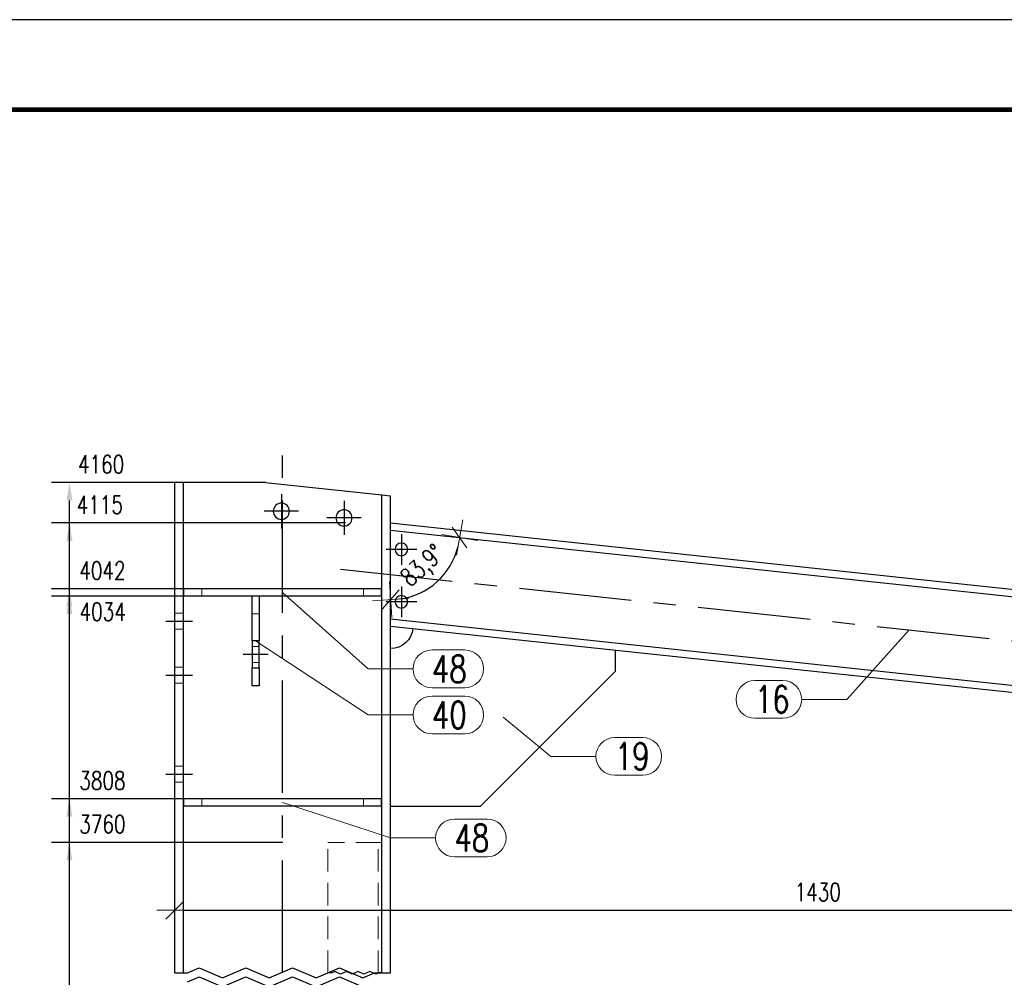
# Model space of a CAD drawing. Header units: millimetres. Extents: x 3515 to 4529, y 13642 to 14292.
# Tile 78 of 96: x 4054 to 4164, y 14157 to 14264. Entities that reach past the tile are written whole.
import ezdxf

# ---------------------------------------------------------------- set-up
doc = ezdxf.new("R2010")
doc.units = ezdxf.units.MM
doc.header["$LTSCALE"] = 10
doc.linetypes.add('HIDDEN', pattern=[0.375, 0.25, -0.125])
doc.linetypes.add('MITTE', pattern=[2, 1.25, -0.25, 0.25, -0.25])
doc.layers.get('Defpoints').update_dxf_attribs({"color": 1})
doc.layers.add('_FORMATKA', color=8, linetype='Continuous', plot=False)
for name, color, linetype, lineweight in [('_RAMKA', 7, 'Continuous', 35), ('PS_DIM', 4, 'Continuous', 13), ('PS_Hidden', 2, 'HIDDEN', 9), ('PS_Pos', 1, 'Continuous', 15), ('PS_SOLID', 7, 'Continuous', 30)]:
    doc.layers.add(name, color=color, linetype=linetype, lineweight=lineweight)
doc.layers.add('PS_MID', color=5, linetype='MITTE')
doc.layers.add('PS_SHAPE', color=3, linetype='Continuous')
doc.styles.add('simplex', font='simplex.shx', dxfattribs={"width": 0.75})
doc.dimstyles.new('1_10_GŁ_DS1-LS10', dxfattribs={"dimtxt": 2, "dimasz": 2, "dimexe": 2, "dimexo": 5, "dimgap": 1, "dimtad": 1, "dimjust": 4, "dimdec": 0, "dimlfac": 10, "dimtxsty": 'simplex', "dimblk1": 'NONE', "dimsah": 1, "dimcen": 2, "dimclrd": 256, "dimclre": 256, "dimclrt": 3, "dimadec": 1, "dimazin": 0, "dimtfac": 1, "dimtdec": 0, "dimtmove": 2, "dimatfit": 3, "dimfxl": 1, "dimarcsym": 0})
doc.dimstyles.new('1_10_PRZ', dxfattribs={"dimtxt": 2, "dimasz": 1, "dimexe": 2, "dimexo": 5, "dimgap": 1, "dimtad": 1, "dimdec": 0, "dimlfac": 10, "dimtxsty": 'simplex', "dimblk": 'dimznak', "dimcen": 2, "dimse1": 1, "dimse2": 1, "dimclrt": 3, "dimadec": 1, "dimazin": 0, "dimtfac": 1, "dimtdec": 0, "dimtix": 1, "dimtmove": 2, "dimatfit": 3, "dimldrblk": 'dim-grot', "dimfxl": 1, "dimarcsym": 0})

# ---------------------------------------------------------------- blocks, each defined once
blk = doc.blocks.new('*D197')
at = {"layer": 'Defpoints', "color": 0, "transparency": 16777216}
for p in [(4059.65, 14172.23), (4088.37, 14172.23), (4095.35, 14057.6)]:
    blk.add_point(p, dxfattribs=at)
at = {"layer": 'PS_DIM', "lineweight": -2, "transparency": 16777216}
for p, q in [((4083.37, 14172.23), (4057.65, 14172.23)), ((4059.65, 14057.6), (4059.65, 14170.23)), ((4090.35, 14057.6), (4057.65, 14057.6))]:
    blk.add_line(p, q, dxfattribs=at)
at = {"layer": 'PS_DIM', "transparency": 16777216}
blk.add_solid([(4059.32, 14170.23), (4059.99, 14170.23), (4059.65, 14172.23)], dxfattribs=at)
at = {"layer": 'PS_DIM', "color": 3, "transparency": 16777216, "insert": (4063.32, 14174.25), "char_height": 2, "attachment_point": 5, "rotation": 0.0573, "style": 'simplex'}
blk.add_mtext('3760', dxfattribs=at)
blk = doc.blocks.new('_None')
blk = doc.blocks.new('*D198')
at = {"layer": 'Defpoints', "color": 0, "transparency": 16777216}
for p in [(4059.65, 14177.07), (4088.02, 14177.07), (4095.35, 14057.6)]:
    blk.add_point(p, dxfattribs=at)
at = {"layer": 'PS_DIM', "lineweight": -2, "transparency": 16777216}
for p, q in [((4083.02, 14177.07), (4057.65, 14177.07)), ((4059.65, 14057.6), (4059.65, 14175.07)), ((4090.35, 14057.6), (4057.65, 14057.6))]:
    blk.add_line(p, q, dxfattribs=at)
at = {"layer": 'PS_DIM', "transparency": 16777216}
blk.add_solid([(4059.32, 14175.07), (4059.99, 14175.07), (4059.65, 14177.07)], dxfattribs=at)
at = {"layer": 'PS_DIM', "color": 3, "transparency": 16777216, "insert": (4063.32, 14179.09), "char_height": 2, "attachment_point": 5, "rotation": 0.0573, "style": 'simplex'}
blk.add_mtext('3808', dxfattribs=at)
blk = doc.blocks.new('*D199')
at = {"layer": 'Defpoints', "color": 0, "transparency": 16777216}
for p in [(4059.65, 14199.61), (4088.28, 14199.61), (4095.35, 14057.6)]:
    blk.add_point(p, dxfattribs=at)
at = {"layer": 'PS_DIM', "lineweight": -2, "transparency": 16777216}
for p, q in [((4083.28, 14199.61), (4057.65, 14199.61)), ((4059.65, 14057.6), (4059.65, 14197.61)), ((4090.35, 14057.6), (4057.65, 14057.6))]:
    blk.add_line(p, q, dxfattribs=at)
at = {"layer": 'PS_DIM', "transparency": 16777216}
blk.add_solid([(4059.32, 14197.61), (4059.99, 14197.61), (4059.65, 14199.61)], dxfattribs=at)
at = {"layer": 'PS_DIM', "color": 3, "transparency": 16777216, "insert": (4063.35, 14197.86), "char_height": 2, "attachment_point": 5, "rotation": 0.0573, "style": 'simplex'}
blk.add_mtext('4034', dxfattribs=at)
blk = doc.blocks.new('*D200')
at = {"layer": 'Defpoints', "color": 0, "transparency": 16777216}
for p in [(4059.65, 14200.41), (4088.23, 14200.41), (4095.35, 14057.6)]:
    blk.add_point(p, dxfattribs=at)
at = {"layer": 'PS_DIM', "lineweight": -2, "transparency": 16777216}
for p, q in [((4083.23, 14200.41), (4057.65, 14200.41)), ((4059.65, 14057.6), (4059.65, 14198.41)), ((4090.35, 14057.6), (4057.65, 14057.6))]:
    blk.add_line(p, q, dxfattribs=at)
at = {"layer": 'PS_DIM', "transparency": 16777216}
blk.add_solid([(4059.32, 14198.41), (4059.99, 14198.41), (4059.65, 14200.41)], dxfattribs=at)
at = {"layer": 'PS_DIM', "color": 3, "transparency": 16777216, "insert": (4063.32, 14202.43), "char_height": 2, "attachment_point": 5, "rotation": 0.0573, "style": 'simplex'}
blk.add_mtext('4042', dxfattribs=at)
blk = doc.blocks.new('*D201')
at = {"layer": 'Defpoints', "color": 0, "transparency": 16777216}
for p in [(4059.65, 14207.73), (4095.35, 14207.73), (4095.35, 14057.6)]:
    blk.add_point(p, dxfattribs=at)
at = {"layer": 'PS_DIM', "lineweight": -2, "transparency": 16777216}
for p, q in [((4090.35, 14207.73), (4057.65, 14207.73)), ((4059.65, 14057.6), (4059.65, 14205.73)), ((4090.35, 14057.6), (4057.65, 14057.6))]:
    blk.add_line(p, q, dxfattribs=at)
at = {"layer": 'PS_DIM', "transparency": 16777216}
blk.add_solid([(4059.32, 14205.73), (4059.99, 14205.73), (4059.65, 14207.73)], dxfattribs=at)
at = {"layer": 'PS_DIM', "color": 3, "transparency": 16777216, "insert": (4063.03, 14209.75), "char_height": 2, "attachment_point": 5, "rotation": 0.0573, "style": 'simplex'}
blk.add_mtext('4115', dxfattribs=at)
blk = doc.blocks.new('*D202')
at = {"layer": 'Defpoints', "color": 0, "transparency": 16777216}
for p in [(4059.65, 14212.23), (4078.75, 14212.23), (4095.35, 14057.6)]:
    blk.add_point(p, dxfattribs=at)
at = {"layer": 'PS_DIM', "lineweight": -2, "transparency": 16777216}
for p, q in [((4073.75, 14212.23), (4057.65, 14212.23)), ((4059.65, 14057.6), (4059.65, 14210.23)), ((4090.35, 14057.6), (4057.65, 14057.6))]:
    blk.add_line(p, q, dxfattribs=at)
at = {"layer": 'PS_DIM', "transparency": 16777216}
blk.add_solid([(4059.32, 14210.23), (4059.99, 14210.23), (4059.65, 14212.23)], dxfattribs=at)
at = {"layer": 'PS_DIM', "color": 3, "transparency": 16777216, "insert": (4063.17, 14214.25), "char_height": 2, "attachment_point": 5, "rotation": 0.0573, "style": 'simplex'}
blk.add_mtext('4160', dxfattribs=at)
blk = doc.blocks.new('dimznak')
at = {"color": 0}
for points in [[(0, 2), (0, -2)], [(-2, 0), (2, 0)]]:
    blk.add_lwpolyline(points, dxfattribs=at)
at = {"color": 2}
blk.add_lwpolyline([(1, 1), (-1, -1)], dxfattribs=at)
blk = doc.blocks.new('*D203')
at = {"layer": 'Defpoints', "color": 0, "transparency": 16777216}
for p in [(4095.35, 14210.75), (4095.35, 14206.93), (4098.96, 14200.12), (4211.75, 14194.51), (4095.35, 14157.73)]:
    blk.add_point(p, dxfattribs=at)
at = {"layer": 'PS_DIM', "color": 0, "lineweight": -2, "transparency": 16777216}
blk.add_arc((4095.35, 14206.93), 7.71, 277.435, 346.473, dxfattribs=at)
for p, rotation in [((4103.02, 14206.11), 80.19048405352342), ((4095.35, 14199.22), 183.7175131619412)]:
    blk.add_blockref('dimznak', p, dxfattribs=dict(at, rotation=rotation))
at = {"layer": 'PS_DIM', "color": 3, "transparency": 16777216, "insert": (4099.04, 14202.82), "char_height": 2, "attachment_point": 5, "rotation": 41.954, "style": 'simplex'}
blk.add_mtext('83,9°', dxfattribs=at)
blk = doc.blocks.new('dim-grot')
blk.add_hatch(color=256).paths.add_polyline_path([(0, 0), (-2, 0.5), (-2, -0.5)])
blk.add_lwpolyline([(0, 0), (-2, 0.5), (-2, -0.5), (0, 0)])
blk = doc.blocks.new('*D207')
at = {"layer": 'Defpoints', "color": 0, "transparency": 16777216}
for p in [(4214.31, 14209.12), (4071.35, 14187.07), (4214.31, 14164.71)]:
    blk.add_point(p, dxfattribs=at)
at = {"layer": 'PS_DIM', "color": 0, "lineweight": -2, "transparency": 16777216}
blk.add_line((4072.35, 14164.71), (4213.31, 14164.71), dxfattribs=at)
at = {"layer": 'PS_DIM', "color": 0, "lineweight": -2, "transparency": 16777216, "rotation": 180}
blk.add_blockref('dimznak', (4071.35, 14164.71), dxfattribs=at)
at = {"layer": 'PS_DIM', "color": 0, "lineweight": -2, "transparency": 16777216}
blk.add_blockref('dimznak', (4214.31, 14164.71), dxfattribs=at)
at = {"layer": 'PS_DIM', "color": 3, "transparency": 16777216, "insert": (4142.83, 14166.71), "char_height": 2, "attachment_point": 5, "style": 'simplex'}
blk.add_mtext('1430', dxfattribs=at)
blk = doc.blocks.new('*X454')
at = {"color": 1}
for p, q in [((4072.76, 14157.73), (4074.06, 14158.28)), ((4074.06, 14158.28), (4076.66, 14157.18)), ((4076.66, 14157.18), (4079.26, 14158.28)), ((4079.26, 14158.28), (4081.86, 14157.18)), ((4081.86, 14157.18), (4084.46, 14158.28)), ((4084.46, 14158.28), (4087.06, 14157.18)), ((4087.06, 14157.18), (4089.66, 14158.28)), ((4089.14, 14157.87), (4088.81, 14157.73)), ((4089.79, 14157.6), (4089.14, 14157.87)), ((4089.66, 14158.28), (4092.26, 14157.18)), ((4090.44, 14157.87), (4089.79, 14157.6)), ((4091.09, 14157.6), (4090.44, 14157.87)), ((4091.74, 14157.87), (4091.09, 14157.6)), ((4092.39, 14157.6), (4091.74, 14157.87)), ((4093.04, 14157.87), (4092.39, 14157.6)), ((4093.69, 14157.6), (4093.04, 14157.87)), ((4071.35, 14157.73), (4072.76, 14157.73)), ((4072.76, 14156.73), (4074.06, 14157.28)), ((4074.06, 14157.28), (4076.66, 14156.18)), ((4076.66, 14156.18), (4079.26, 14157.28)), ((4079.26, 14157.28), (4081.86, 14156.18)), ((4081.86, 14156.18), (4084.46, 14157.28)), ((4084.46, 14157.28), (4087.06, 14156.18)), ((4087.06, 14156.18), (4089.66, 14157.28)), ((4088.81, 14157.73), (4088.37, 14157.73)), ((4089.66, 14157.28), (4092.26, 14156.18)), ((4092.26, 14157.18), (4093.56, 14157.73)), ((4093.56, 14157.73), (4095.35, 14157.73)), ((4094.01, 14157.73), (4093.69, 14157.6)), ((4094.37, 14157.73), (4094.01, 14157.73))]:
    blk.add_line(p, q, dxfattribs=at)
at = {"layer": 'PS_Hidden', "color": 2, "linetype": 'HIDDEN'}
for p, q in [((4074.35, 14199.61), (4074.35, 14200.41)), ((4092.35, 14200.41), (4092.35, 14199.61)), ((4072.33, 14197.71), (4071.35, 14197.71)), ((4079.95, 14197.61), (4080.75, 14197.61)), ((4072.33, 14195.91), (4071.35, 14195.91)), ((4079.95, 14194.01), (4080.75, 14194.01)), ((4072.33, 14191.71), (4071.35, 14191.71)), ((4079.95, 14192.21), (4080.75, 14192.21)), ((4072.33, 14189.91), (4071.35, 14189.91)), ((4072.33, 14180.71), (4071.35, 14180.71)), ((4072.33, 14178.91), (4071.35, 14178.91)), ((4074.35, 14176.27), (4074.35, 14177.07)), ((4092.35, 14177.07), (4092.35, 14176.27)), ((4088.37, 14157.73), (4088.37, 14172.23)), ((4093.97, 14172.23), (4088.37, 14172.23)), ((4093.97, 14157.73), (4093.97, 14172.23)), ((4094.37, 14172.23), (4093.97, 14172.23))]:
    blk.add_line(p, q, dxfattribs=at)
at = {"layer": 'PS_MID', "color": 5, "linetype": 'MITTE'}
for p, q in [((4083.35, 14157.73), (4083.35, 14217.23)), ((4083.21, 14210.93), (4083.21, 14207.13)), ((4090.17, 14210.19), (4090.17, 14206.39)), ((4085.11, 14209.03), (4081.31, 14209.03)), ((4092.07, 14208.29), (4088.27, 14208.29)), ((4096.55, 14206.49), (4096.55, 14203.09)), ((4098.25, 14204.79), (4094.85, 14204.79)), ((4089.77, 14202.6), (4216.2, 14189.1)), ((4096.55, 14200.66), (4096.55, 14197.26)), ((4098.25, 14198.96), (4094.85, 14198.96)), ((4070.35, 14196.81), (4073.33, 14196.81)), ((4070.35, 14196.81), (4073.33, 14196.81)), ((4081.75, 14193.11), (4078.95, 14193.11)), ((4070.35, 14190.81), (4073.33, 14190.81)), ((4070.35, 14190.81), (4073.33, 14190.81)), ((4070.35, 14179.81), (4073.33, 14179.81)), ((4070.35, 14179.81), (4073.33, 14179.81))]:
    blk.add_line(p, q, dxfattribs=at)
at = {"layer": 'PS_SOLID', "color": 7, "linetype": 'Continuous'}
for p, q in [((4071.35, 14157.73), (4071.35, 14212.23)), ((4072.33, 14212.23), (4071.35, 14212.23)), ((4072.33, 14157.73), (4072.33, 14212.23)), ((4081.46, 14212.23), (4072.33, 14212.23)), ((4081.46, 14212.23), (4094.37, 14210.85)), ((4094.37, 14157.73), (4094.37, 14210.85)), ((4094.37, 14210.85), (4095.35, 14210.75)), ((4095.35, 14157.73), (4095.35, 14210.75)), ((4095.35, 14207.73), (4211.83, 14195.3)), ((4095.35, 14206.93), (4095.35, 14207.73)), ((4095.35, 14206.93), (4211.75, 14194.51)), ((4094.35, 14200.41), (4072.35, 14200.41)), ((4072.35, 14199.61), (4072.35, 14200.41)), ((4094.35, 14199.61), (4072.35, 14199.61)), ((4079.95, 14194.61), (4079.95, 14199.61)), ((4080.75, 14199.61), (4080.75, 14194.61)), ((4094.35, 14199.61), (4094.35, 14200.41)), ((4095.35, 14197.07), (4210.71, 14184.76)), ((4095.35, 14196.27), (4095.35, 14197.07)), ((4095.35, 14196.27), (4210.62, 14183.96)), ((4079.95, 14194.61), (4079.95, 14191.61)), ((4080.75, 14194.61), (4079.95, 14194.61)), ((4080.75, 14191.61), (4080.75, 14194.61)), ((4120.35, 14191.27), (4120.35, 14193.6)), ((4079.95, 14189.61), (4079.95, 14191.61)), ((4079.95, 14191.61), (4080.75, 14191.61)), ((4080.75, 14191.61), (4080.75, 14189.61)), ((4105.35, 14176.27), (4120.35, 14191.27)), ((4080.75, 14189.61), (4079.95, 14189.61)), ((4094.35, 14177.07), (4072.35, 14177.07)), ((4072.35, 14176.27), (4072.35, 14177.07)), ((4094.35, 14176.27), (4094.35, 14177.07)), ((4094.35, 14176.27), (4072.35, 14176.27)), ((4095.35, 14176.27), (4105.35, 14176.27))]:
    blk.add_line(p, q, dxfattribs=at)
at = {"layer": 'PS_SOLID', "color": 7, "extrusion": (0, 0, -1)}
for centre, radius in [((-4083.21, 14209.03), 0.9), ((-4090.17, 14208.29), 0.9), ((-4096.55, 14204.79), 0.7), ((-4096.55, 14198.96), 0.7)]:
    blk.add_circle(centre, radius, dxfattribs=at)
at = {"layer": 'PS_SOLID', "extrusion": (0, 0, -1)}
blk.add_arc((-4095.35, 14196.27), 2.5, 186.092, 270, dxfattribs=at)
blk = doc.blocks.new('*X455')
at = {"color": 1}
for p, q in [((4083.35, 14176.67), (4095.35, 14172.72)), ((4102.45, 14174.82), (4106.09, 14174.82)), ((4095.35, 14172.72), (4100.35, 14172.72)), ((4102.45, 14170.62), (4106.09, 14170.62))]:
    blk.add_line(p, q, dxfattribs=at)
for centre, start, end in [((4102.45, 14172.72), 90, 270), ((4106.09, 14172.72), 270, 90)]:
    blk.add_arc(centre, 2.1, start, end, dxfattribs=at)
at = {"color": 2, "style": 'simplex', "width": 0.75}
blk.add_text('48', height=3, dxfattribs=at).set_placement((4102.45, 14171.22))
blk = doc.blocks.new('*X456')
at = {"color": 1}
for p, q in [((4083.35, 14176.67), (4095.35, 14172.72)), ((4102.45, 14174.82), (4106.09, 14174.82)), ((4095.35, 14172.72), (4100.35, 14172.72)), ((4102.45, 14170.62), (4106.09, 14170.62))]:
    blk.add_line(p, q, dxfattribs=at)
for centre, start, end in [((4102.45, 14172.72), 90, 270), ((4106.09, 14172.72), 270, 90)]:
    blk.add_arc(centre, 2.1, start, end, dxfattribs=at)
at = {"color": 2, "style": 'simplex', "width": 0.75}
blk.add_text('48', height=3, dxfattribs=at).set_placement((4102.45, 14171.22))
blk = doc.blocks.new('*X459')
at = {"color": 1}
for p, q in [((4107.85, 14186.14), (4113.17, 14181.78)), ((4120.27, 14183.88), (4123.37, 14183.88)), ((4113.17, 14181.78), (4118.17, 14181.78)), ((4120.27, 14179.68), (4123.37, 14179.68))]:
    blk.add_line(p, q, dxfattribs=at)
for centre, start, end in [((4120.27, 14181.78), 90, 270), ((4123.37, 14181.78), 270, 90)]:
    blk.add_arc(centre, 2.1, start, end, dxfattribs=at)
at = {"color": 2, "style": 'simplex', "width": 0.75}
blk.add_text('19', height=3, dxfattribs=at).set_placement((4120.27, 14180.28))
blk = doc.blocks.new('*X461')
at = {"color": 1}
for p, q in [((4080.35, 14194.61), (4092.85, 14186.39)), ((4099.95, 14188.49), (4103.59, 14188.49)), ((4092.85, 14186.39), (4097.85, 14186.39)), ((4099.95, 14184.29), (4103.59, 14184.29))]:
    blk.add_line(p, q, dxfattribs=at)
for centre, start, end in [((4099.95, 14186.39), 90, 270), ((4103.59, 14186.39), 270, 90)]:
    blk.add_arc(centre, 2.1, start, end, dxfattribs=at)
at = {"color": 2, "style": 'simplex', "width": 0.75}
blk.add_text('40', height=3, dxfattribs=at).set_placement((4099.95, 14184.89))
blk = doc.blocks.new('*X463')
at = {"color": 1}
for p, q in [((4083.35, 14200.01), (4092.85, 14191.51)), ((4099.95, 14193.61), (4103.59, 14193.61)), ((4092.85, 14191.51), (4097.85, 14191.51)), ((4099.95, 14189.41), (4103.59, 14189.41))]:
    blk.add_line(p, q, dxfattribs=at)
for centre, start, end in [((4099.95, 14191.51), 90, 270), ((4103.59, 14191.51), 270, 90)]:
    blk.add_arc(centre, 2.1, start, end, dxfattribs=at)
at = {"color": 2, "style": 'simplex', "width": 0.75}
blk.add_text('48', height=3, dxfattribs=at).set_placement((4099.95, 14190.01))
blk = doc.blocks.new('*X464')
at = {"color": 1}
for p, q in [((4083.35, 14200.01), (4092.85, 14191.51)), ((4099.95, 14193.61), (4103.59, 14193.61)), ((4092.85, 14191.51), (4097.85, 14191.51)), ((4099.95, 14189.41), (4103.59, 14189.41))]:
    blk.add_line(p, q, dxfattribs=at)
for centre, start, end in [((4099.95, 14191.51), 90, 270), ((4103.59, 14191.51), 270, 90)]:
    blk.add_arc(centre, 2.1, start, end, dxfattribs=at)
at = {"color": 2, "style": 'simplex', "width": 0.75}
blk.add_text('48', height=3, dxfattribs=at).set_placement((4099.95, 14190.01))
blk = doc.blocks.new('*X469')
at = {"color": 1}
for p, q in [((4152.99, 14195.85), (4146.04, 14188.12)), ((4135.84, 14190.22), (4138.94, 14190.22)), ((4141.04, 14188.12), (4146.04, 14188.12)), ((4135.84, 14186.02), (4138.94, 14186.02))]:
    blk.add_line(p, q, dxfattribs=at)
for centre, start, end in [((4135.84, 14188.12), 90, 270), ((4138.94, 14188.12), 270, 90)]:
    blk.add_arc(centre, 2.1, start, end, dxfattribs=at)
at = {"color": 2, "style": 'simplex', "width": 0.75}
blk.add_text('16', height=3, dxfattribs=at).set_placement((4135.84, 14186.62))

msp = doc.modelspace()

# ---------------------------------------------------------------- linework, layer by layer
at = {"layer": '_FORMATKA', "lineweight": -3}
msp.add_lwpolyline([(3528.49, 13669.66), (4528.49, 13669.66), (4528.49, 14263.66), (3528.49, 14263.66)], close=True, dxfattribs=at)
at = {"layer": '_RAMKA', "lineweight": -3, "const_width": 0.5}
msp.add_lwpolyline([(3558.49, 13679.66), (4518.49, 13679.66), (4518.49, 14253.66), (3558.49, 14253.66)], close=True, dxfattribs=at)

# ---------------------------------------------------------------- block references
at = {"layer": 'PS_Pos'}
for name in ['*X463', '*X464', '*X469', '*X461', '*X459', '*X455', '*X456']:
    msp.add_blockref(name, (0, 0), dxfattribs=at)
at = {"layer": 'PS_SHAPE', "color": 3}
msp.add_blockref('*X454', (0, 0), dxfattribs=at)

# ---------------------------------------------------------------- dimensions: what is measured, and where the dimension line sits
at = {"layer": 'PS_DIM'}
for base, p2, text, picture, middle in [((4059.65, 14212.23), (4078.75, 14212.23), '4160', '*D202', (4063.17, 14214.25)), ((4059.65, 14207.73), (4095.35, 14207.73), '4115', '*D201', (4063.03, 14209.75)), ((4059.65, 14200.41), (4088.23, 14200.41), '4042', '*D200', (4063.32, 14202.43)), ((4059.65, 14199.61), (4088.28, 14199.61), '4034', '*D199', (4063.35, 14197.86)), ((4059.65, 14177.07), (4088.02, 14177.07), '3808', '*D198', (4063.32, 14179.09)), ((4059.65, 14172.23), (4088.37, 14172.23), '3760', '*D197', (4063.32, 14174.25))]:
    dim = msp.add_linear_dim(base=base, p1=(4095.35, 14057.6), p2=p2, angle=90, text=text, dimstyle='1_10_GŁ_DS1-LS10', dxfattribs=at)
    dim.commit()
    dim.dimension.update_dxf_attribs({"geometry": picture, "text_midpoint": middle, "dimtype": 128, "text_rotation": 0.0573})
dim = msp.add_angular_dim_2l(base=(4098.96, 14200.12), line1=((4095.35, 14206.93), (4211.75, 14194.51)), line2=((4095.35, 14157.73), (4095.35, 14210.75)), dimstyle='1_10_PRZ', dxfattribs=at)
dim.commit()
dim.dimension.update_dxf_attribs({"geometry": '*D203', "text_midpoint": (4099.04, 14202.82)})
dim = msp.add_linear_dim(base=(4214.31, 14164.71), p1=(4071.35, 14187.07), p2=(4214.31, 14209.12), dimstyle='1_10_PRZ', dxfattribs=at)
dim.commit()
dim.dimension.update_dxf_attribs({"geometry": '*D207', "text_midpoint": (4142.83, 14166.71)})

doc.saveas('drawing.dxf')
